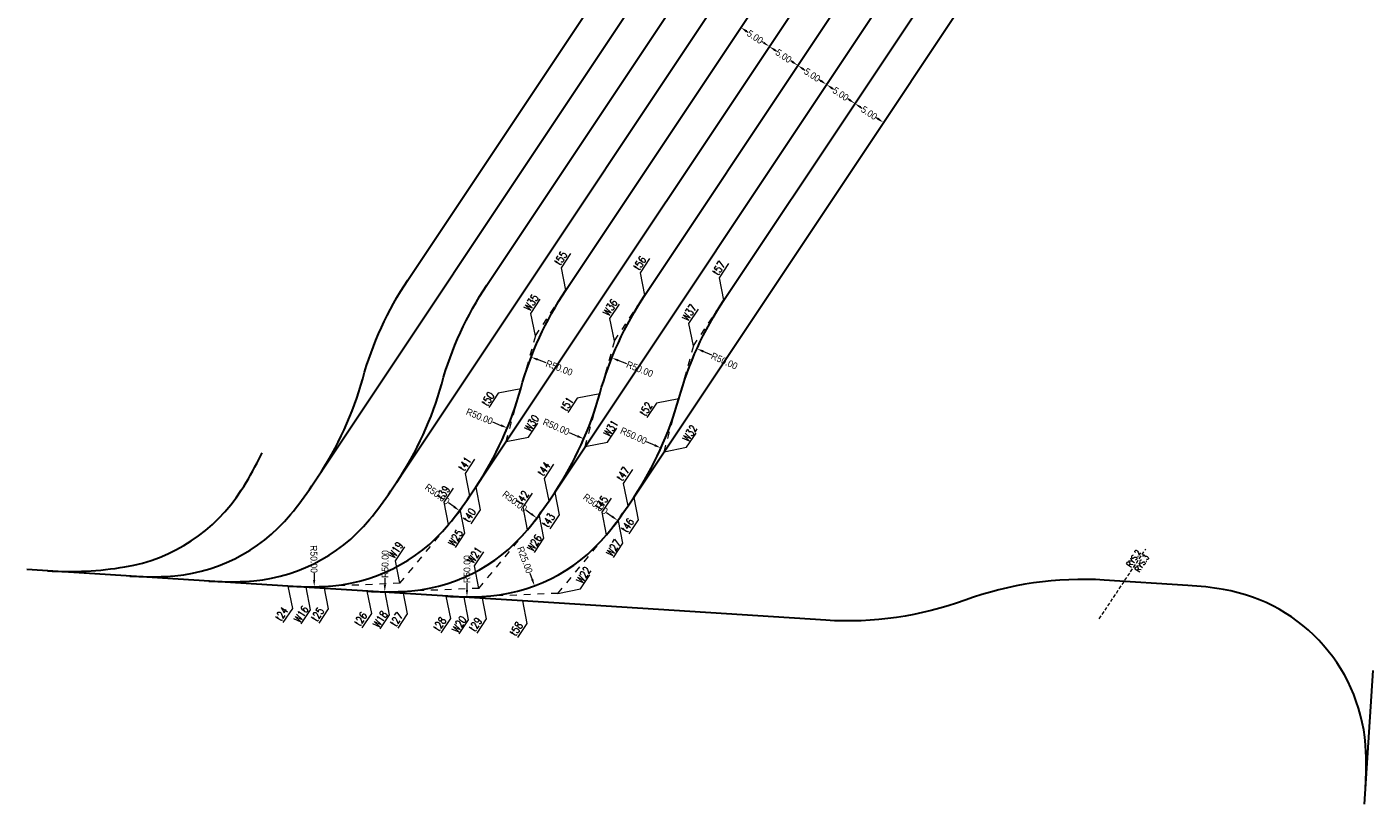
# Model space of a CAD drawing. Header units: metres. Extents: x 6603820 to 6605007, y 5739589 to 5740029.
# Tile 2 of 4: x 6603984 to 6604181, y 5739806 to 5739919. Entities that reach past the tile are written whole.
import ezdxf

# ---------------------------------------------------------------- set-up
doc = ezdxf.new("R2010")
doc.units = ezdxf.units.M
doc.header["$PDMODE"] = 33
doc.header["$PDSIZE"] = 0.2
for name, pattern in [('4002', [2, 1, -1]), ('DASHDOT', [25.4, 12.7, -6.35, 0, -6.35]), ('DASHED', [0.75, 0.5, -0.25])]:
    doc.linetypes.add(name, pattern=pattern)
for name, color, linetype, lineweight in [('Opis', 7, 'Continuous', 13), ('OSIE_TORU', 10, 'DASHDOT', 30), ('styczne łuków kołowych', 7, '4002', 9), ('wsp Osi Torów', 5, 'Continuous', 13), ('wsp wierzch', 7, 'Continuous', 20), ('wymiary', 7, 'Continuous', 18)]:
    doc.layers.add(name, color=color, linetype=linetype, lineweight=lineweight)
doc.styles.add('tabelka', font='simplex.shx')
doc.styles.add('WSP', font='txt.shx', dxfattribs={"width": 0.8})
doc.styles.add('wym500', font='arial.ttf', dxfattribs={"width": 0.9, "height": 1})
doc.dimstyles.new('500', dxfattribs={"dimtxt": 0.9, "dimasz": 1, "dimexe": 0.18, "dimexo": 0, "dimgap": 0.09, "dimtad": 0, "dimzin": 0, "dimdsep": 46, "dimtxsty": 'wym500', "dimcen": 0.25, "dimclrd": 256, "dimclre": 256, "dimclrt": 256, "dimaunit": 2, "dimadec": 7, "dimazin": 0, "dimtfac": 1, "dimtofl": 0, "dimtmove": 0, "dimatfit": 3, "dimfxl": 0.18, "dimtolj": 1, "dimtzin": 0, "dimlwd": -1, "dimlwe": -1, "dimarcsym": 0})

# ---------------------------------------------------------------- blocks, each defined once
blk = doc.blocks.new('*D3')
at = {"layer": 'Defpoints', "color": 0, "linetype": 'ByBlock', "transparency": 16777216}
for p in [(6604105.32, 5739908.58), (6604109.24, 5739905.44), (6604109.48, 5739905.81)]:
    blk.add_point(p, dxfattribs=at)
at = {"layer": 'wymiary', "linetype": 'ByBlock', "transparency": 16777216}
for p, q in [((6604105.32, 5739908.58), (6604104.98, 5739908.06)), ((6604105.91, 5739907.66), (6604106.11, 5739907.53)), ((6604108.41, 5739906), (6604108.2, 5739906.13)), ((6604109.48, 5739905.81), (6604109.14, 5739905.29))]:
    blk.add_line(p, q, dxfattribs=at)
for points in [[(6604106, 5739907.8), (6604105.82, 5739907.52), (6604105.08, 5739908.21)], [(6604108.5, 5739906.14), (6604108.31, 5739905.86), (6604109.24, 5739905.44)]]:
    blk.add_solid(points, dxfattribs=at)
at = {"layer": 'wymiary', "linetype": 'ByBlock', "transparency": 16777216, "insert": (6604107.16, 5739906.83), "char_height": 1, "attachment_point": 5, "rotation": 326.3277, "style": 'wym500'}
blk.add_mtext('\\A1;5.00', dxfattribs=at)
blk = doc.blocks.new('*D4')
at = {"layer": 'Defpoints', "color": 0, "linetype": 'ByBlock', "transparency": 16777216}
for p in [(6604100.92, 5739910.99), (6604105.08, 5739908.21), (6604105.08, 5739908.21)]:
    blk.add_point(p, dxfattribs=at)
at = {"layer": 'wymiary', "linetype": 'ByBlock', "transparency": 16777216}
for p, q in [((6604100.92, 5739910.99), (6604100.82, 5739910.84)), ((6604101.75, 5739910.43), (6604101.95, 5739910.3)), ((6604104.25, 5739908.77), (6604104.04, 5739908.9)), ((6604105.08, 5739908.21), (6604104.98, 5739908.06))]:
    blk.add_line(p, q, dxfattribs=at)
for points in [[(6604101.84, 5739910.57), (6604101.66, 5739910.29), (6604100.92, 5739910.99)], [(6604104.34, 5739908.91), (6604104.15, 5739908.63), (6604105.08, 5739908.21)]]:
    blk.add_solid(points, dxfattribs=at)
at = {"layer": 'wymiary', "linetype": 'ByBlock', "transparency": 16777216, "insert": (6604103, 5739909.6), "char_height": 1, "attachment_point": 5, "rotation": 326.3277, "style": 'wym500'}
blk.add_mtext('\\A1;5.00', dxfattribs=at)
blk = doc.blocks.new('*D5')
at = {"layer": 'Defpoints', "color": 0, "linetype": 'ByBlock', "transparency": 16777216}
for p in [(6604096.76, 5739913.76), (6604096.76, 5739913.76), (6604100.92, 5739910.99)]:
    blk.add_point(p, dxfattribs=at)
at = {"layer": 'wymiary', "linetype": 'ByBlock', "transparency": 16777216}
for p, q in [((6604096.76, 5739913.76), (6604096.85, 5739913.91)), ((6604097.59, 5739913.2), (6604097.79, 5739913.07)), ((6604100.08, 5739911.54), (6604099.88, 5739911.68)), ((6604100.92, 5739910.99), (6604101.02, 5739911.14))]:
    blk.add_line(p, q, dxfattribs=at)
for points in [[(6604097.68, 5739913.34), (6604097.49, 5739913.07), (6604096.76, 5739913.76)], [(6604100.18, 5739911.68), (6604099.99, 5739911.4), (6604100.92, 5739910.99)]]:
    blk.add_solid(points, dxfattribs=at)
at = {"layer": 'wymiary', "linetype": 'ByBlock', "transparency": 16777216, "insert": (6604098.84, 5739912.37), "char_height": 1, "attachment_point": 5, "rotation": 326.3277, "style": 'wym500'}
blk.add_mtext('\\A1;5.00', dxfattribs=at)
blk = doc.blocks.new('*D6')
at = {"layer": 'Defpoints', "color": 0, "linetype": 'ByBlock', "transparency": 16777216}
for p in [(6604092.59, 5739916.53), (6604092.59, 5739916.53), (6604096.76, 5739913.76)]:
    blk.add_point(p, dxfattribs=at)
at = {"layer": 'wymiary', "linetype": 'ByBlock', "transparency": 16777216}
for p, q in [((6604092.59, 5739916.53), (6604092.69, 5739916.68)), ((6604093.43, 5739915.98), (6604093.63, 5739915.84)), ((6604095.92, 5739914.31), (6604095.72, 5739914.45)), ((6604096.76, 5739913.76), (6604096.85, 5739913.91))]:
    blk.add_line(p, q, dxfattribs=at)
for points in [[(6604093.52, 5739916.12), (6604093.33, 5739915.84), (6604092.59, 5739916.53)], [(6604096.02, 5739914.45), (6604095.83, 5739914.17), (6604096.76, 5739913.76)]]:
    blk.add_solid(points, dxfattribs=at)
at = {"layer": 'wymiary', "linetype": 'ByBlock', "transparency": 16777216, "insert": (6604094.67, 5739915.14), "char_height": 1, "attachment_point": 5, "rotation": 326.3277, "style": 'wym500'}
blk.add_mtext('\\A1;5.00', dxfattribs=at)
blk = doc.blocks.new('*D7')
at = {"layer": 'Defpoints', "color": 0, "linetype": 'ByBlock', "transparency": 16777216}
for p in [(6604088.43, 5739919.3), (6604088.43, 5739919.3), (6604092.59, 5739916.53)]:
    blk.add_point(p, dxfattribs=at)
at = {"layer": 'wymiary', "linetype": 'ByBlock', "transparency": 16777216}
for p, q in [((6604088.43, 5739919.3), (6604088.33, 5739919.15)), ((6604089.27, 5739918.75), (6604089.47, 5739918.61)), ((6604091.76, 5739917.09), (6604091.56, 5739917.22)), ((6604092.59, 5739916.53), (6604092.49, 5739916.38))]:
    blk.add_line(p, q, dxfattribs=at)
for points in [[(6604089.36, 5739918.89), (6604089.17, 5739918.61), (6604088.43, 5739919.3)], [(6604091.85, 5739917.22), (6604091.67, 5739916.95), (6604092.59, 5739916.53)]]:
    blk.add_solid(points, dxfattribs=at)
at = {"layer": 'wymiary', "linetype": 'ByBlock', "transparency": 16777216, "insert": (6604090.51, 5739917.92), "char_height": 1, "attachment_point": 5, "rotation": 326.3277, "style": 'wym500'}
blk.add_mtext('\\A1;5.00', dxfattribs=at)
blk = doc.blocks.new('*D8')
at = {"layer": 'Defpoints', "color": 0, "linetype": 'ByBlock', "transparency": 16777216}
for p in [(6604025.52, 5739887.72), (6604026.2, 5739837.72)]:
    blk.add_point(p, dxfattribs=at)
at = {"layer": 'wymiary', "linetype": 'ByBlock', "transparency": 16777216}
blk.add_line((6604026.17, 5739839.72), (6604026.18, 5739838.72), dxfattribs=at)
blk.add_solid([(6604026.35, 5739838.73), (6604026.02, 5739838.72), (6604026.2, 5739837.72)], dxfattribs=at)
at = {"layer": 'wymiary', "linetype": 'ByBlock', "transparency": 16777216, "insert": (6604026.14, 5739841.76), "char_height": 1, "attachment_point": 5, "rotation": 270.7729, "style": 'wym500'}
blk.add_mtext('\\A1;R50.00', dxfattribs=at)
blk = doc.blocks.new('*D9')
at = {"layer": 'Defpoints', "color": 0, "linetype": 'ByBlock', "transparency": 16777216}
for p in [(6604037.05, 5739886.99), (6604036.49, 5739836.99)]:
    blk.add_point(p, dxfattribs=at)
at = {"layer": 'wymiary', "linetype": 'ByBlock', "transparency": 16777216}
blk.add_line((6604036.52, 5739838.99), (6604036.51, 5739837.99), dxfattribs=at)
blk.add_solid([(6604036.34, 5739837.99), (6604036.67, 5739837.99), (6604036.49, 5739836.99)], dxfattribs=at)
at = {"layer": 'wymiary', "linetype": 'ByBlock', "transparency": 16777216, "insert": (6604036.54, 5739841.03), "char_height": 1, "attachment_point": 5, "rotation": 89.3635, "style": 'wym500'}
blk.add_mtext('\\A1;R50.00', dxfattribs=at)
blk = doc.blocks.new('*D10')
at = {"layer": 'Defpoints', "color": 0, "linetype": 'ByBlock', "transparency": 16777216}
for p in [(6604048.58, 5739886.25), (6604048.48, 5739836.25)]:
    blk.add_point(p, dxfattribs=at)
at = {"layer": 'wymiary', "linetype": 'ByBlock', "transparency": 16777216}
blk.add_line((6604048.48, 5739838.25), (6604048.48, 5739837.25), dxfattribs=at)
blk.add_solid([(6604048.31, 5739837.25), (6604048.65, 5739837.25), (6604048.48, 5739836.25)], dxfattribs=at)
at = {"layer": 'wymiary', "linetype": 'ByBlock', "transparency": 16777216, "insert": (6604048.49, 5739840.29), "char_height": 1, "attachment_point": 5, "rotation": 89.8867, "style": 'wym500'}
blk.add_mtext('\\A1;R50.00', dxfattribs=at)
blk = doc.blocks.new('*D11')
at = {"layer": 'Defpoints', "color": 0, "linetype": 'ByBlock', "lineweight": 30, "transparency": 16777216}
for p in [(6604049.61, 5739861.27), (6604058.35, 5739837.85)]:
    blk.add_point(p, dxfattribs=at)
at = {"layer": 'wymiary', "linetype": 'ByBlock', "transparency": 16777216}
blk.add_line((6604057.65, 5739839.72), (6604058, 5739838.79), dxfattribs=at)
at = {"layer": 'wymiary', "linetype": 'ByBlock', "lineweight": 30, "transparency": 16777216}
blk.add_solid([(6604058.15, 5739838.85), (6604057.84, 5739838.73), (6604058.35, 5739837.85)], dxfattribs=at)
at = {"layer": 'wymiary', "linetype": 'ByBlock', "transparency": 16777216, "insert": (6604056.93, 5739841.63), "char_height": 1, "attachment_point": 5, "rotation": 290.4558, "style": 'wym500'}
blk.add_mtext('\\A1;R25.00', dxfattribs=at)
blk = doc.blocks.new('*D12')
at = {"layer": 'Defpoints', "color": 0, "linetype": 'ByBlock', "transparency": 16777216}
for p in [(6604030.37, 5739877.23), (6604070.47, 5739847.37)]:
    blk.add_point(p, dxfattribs=at)
at = {"layer": 'wymiary', "linetype": 'ByBlock', "transparency": 16777216}
blk.add_line((6604068.86, 5739848.57), (6604069.67, 5739847.97), dxfattribs=at)
blk.add_solid([(6604069.77, 5739848.1), (6604069.57, 5739847.84), (6604070.47, 5739847.37)], dxfattribs=at)
at = {"layer": 'wymiary', "linetype": 'ByBlock', "transparency": 16777216, "insert": (6604067.23, 5739849.78), "char_height": 1, "attachment_point": 5, "rotation": 323.3277, "style": 'wym500'}
blk.add_mtext('\\A1;R50.00', dxfattribs=at)
blk = doc.blocks.new('*D13')
at = {"layer": 'Defpoints', "color": 0, "linetype": 'ByBlock', "transparency": 16777216}
for p in [(6604018.84, 5739877.97), (6604058.67, 5739847.74)]:
    blk.add_point(p, dxfattribs=at)
at = {"layer": 'wymiary', "linetype": 'ByBlock', "transparency": 16777216}
blk.add_line((6604057.07, 5739848.95), (6604057.87, 5739848.35), dxfattribs=at)
blk.add_solid([(6604057.97, 5739848.48), (6604057.77, 5739848.21), (6604058.67, 5739847.74)], dxfattribs=at)
at = {"layer": 'wymiary', "linetype": 'ByBlock', "transparency": 16777216, "insert": (6604055.45, 5739850.18), "char_height": 1, "attachment_point": 5, "rotation": 322.8057, "style": 'wym500'}
blk.add_mtext('\\A1;R50.00', dxfattribs=at)
blk = doc.blocks.new('*D14')
at = {"layer": 'Defpoints', "color": 0, "linetype": 'ByBlock', "transparency": 16777216}
for p in [(6604007.31, 5739878.7), (6604047.39, 5739848.81)]:
    blk.add_point(p, dxfattribs=at)
at = {"layer": 'wymiary', "linetype": 'ByBlock', "transparency": 16777216}
blk.add_line((6604045.79, 5739850), (6604046.59, 5739849.41), dxfattribs=at)
blk.add_solid([(6604046.69, 5739849.54), (6604046.49, 5739849.27), (6604047.39, 5739848.81)], dxfattribs=at)
at = {"layer": 'wymiary', "linetype": 'ByBlock', "transparency": 16777216, "insert": (6604044.15, 5739851.22), "char_height": 1, "attachment_point": 5, "rotation": 323.2845, "style": 'wym500'}
blk.add_mtext('\\A1;R50.00', dxfattribs=at)
blk = doc.blocks.new('Wsp-pg50(s)')
for p, q in [((0, 0), (315, 315)), ((315, 315), (645, 315))]:
    blk.add_line(p, q)
at = {"style": 'WSP', "width": 0.8}
blk.add_attdef('WSP', (330, 352), '', height=150, dxfattribs=at)
blk = doc.blocks.new('*D180')
at = {"layer": 'Defpoints', "color": 0, "linetype": 'ByBlock', "lineweight": 30, "transparency": 16777216}
for p in [(6604057.85, 5739871.22), (6604104.52, 5739853.26)]:
    blk.add_point(p, dxfattribs=at)
at = {"layer": 'wymiary', "linetype": 'ByBlock', "transparency": 16777216}
blk.add_line((6604060.04, 5739870.37), (6604058.78, 5739870.86), dxfattribs=at)
at = {"layer": 'wymiary', "linetype": 'ByBlock', "lineweight": 30, "transparency": 16777216}
blk.add_solid([(6604058.84, 5739871.01), (6604058.72, 5739870.7), (6604057.85, 5739871.22)], dxfattribs=at)
at = {"layer": 'wymiary', "linetype": 'ByBlock', "transparency": 16777216, "insert": (6604061.94, 5739869.64), "char_height": 1, "attachment_point": 5, "rotation": 338.957, "style": 'wym500'}
blk.add_mtext('\\A1;R50.00', dxfattribs=at)
blk = doc.blocks.new('*D181')
at = {"layer": 'Defpoints', "color": 0, "linetype": 'ByBlock', "lineweight": 30, "transparency": 16777216}
for p in [(6604069.62, 5739871.1), (6604116.04, 5739852.53)]:
    blk.add_point(p, dxfattribs=at)
at = {"layer": 'wymiary', "linetype": 'ByBlock', "transparency": 16777216}
blk.add_line((6604071.8, 5739870.23), (6604070.55, 5739870.73), dxfattribs=at)
at = {"layer": 'wymiary', "linetype": 'ByBlock', "lineweight": 30, "transparency": 16777216}
blk.add_solid([(6604070.61, 5739870.89), (6604070.49, 5739870.58), (6604069.62, 5739871.1)], dxfattribs=at)
at = {"layer": 'wymiary', "linetype": 'ByBlock', "transparency": 16777216, "insert": (6604073.69, 5739869.47), "char_height": 1, "attachment_point": 5, "rotation": 338.1929, "style": 'wym500'}
blk.add_mtext('\\A1;R50.00', dxfattribs=at)
blk = doc.blocks.new('*D182')
at = {"layer": 'Defpoints', "color": 0, "linetype": 'ByBlock', "lineweight": 30, "transparency": 16777216}
for p in [(6604082.04, 5739872.46), (6604127.57, 5739851.8)]:
    blk.add_point(p, dxfattribs=at)
at = {"layer": 'wymiary', "linetype": 'ByBlock', "transparency": 16777216}
blk.add_line((6604084.18, 5739871.49), (6604082.95, 5739872.04), dxfattribs=at)
at = {"layer": 'wymiary', "linetype": 'ByBlock', "lineweight": 30, "transparency": 16777216}
blk.add_solid([(6604083.02, 5739872.2), (6604082.88, 5739871.89), (6604082.04, 5739872.46)], dxfattribs=at)
at = {"layer": 'wymiary', "linetype": 'ByBlock', "transparency": 16777216, "insert": (6604086.03, 5739870.64), "char_height": 1, "attachment_point": 5, "rotation": 335.5927, "style": 'wym500'}
blk.add_mtext('\\A1;R50.00', dxfattribs=at)
blk = doc.blocks.new('*D183')
at = {"layer": 'Defpoints', "color": 0, "linetype": 'ByBlock', "lineweight": 30, "transparency": 16777216}
for p in [(6604008.14, 5739879.95), (6604054.36, 5739860.88)]:
    blk.add_point(p, dxfattribs=at)
at = {"layer": 'wymiary', "linetype": 'ByBlock', "transparency": 16777216}
blk.add_line((6604052.19, 5739861.78), (6604053.44, 5739861.26), dxfattribs=at)
at = {"layer": 'wymiary', "linetype": 'ByBlock', "lineweight": 30, "transparency": 16777216}
blk.add_solid([(6604053.5, 5739861.42), (6604053.38, 5739861.11), (6604054.36, 5739860.88)], dxfattribs=at)
at = {"layer": 'wymiary', "linetype": 'ByBlock', "transparency": 16777216, "insert": (6604050.31, 5739862.56), "char_height": 1, "attachment_point": 5, "rotation": 337.5863, "style": 'wym500'}
blk.add_mtext('\\A1;R50.00', dxfattribs=at)
blk = doc.blocks.new('*D184')
at = {"layer": 'Defpoints', "color": 0, "linetype": 'ByBlock', "lineweight": 30, "transparency": 16777216}
for p in [(6604019.67, 5739879.22), (6604065.53, 5739859.29)]:
    blk.add_point(p, dxfattribs=at)
at = {"layer": 'wymiary', "linetype": 'ByBlock', "transparency": 16777216}
blk.add_line((6604063.37, 5739860.23), (6604064.61, 5739859.69), dxfattribs=at)
at = {"layer": 'wymiary', "linetype": 'ByBlock', "lineweight": 30, "transparency": 16777216}
blk.add_solid([(6604064.68, 5739859.84), (6604064.54, 5739859.54), (6604065.53, 5739859.29)], dxfattribs=at)
at = {"layer": 'wymiary', "linetype": 'ByBlock', "transparency": 16777216, "insert": (6604061.5, 5739861.04), "char_height": 1, "attachment_point": 5, "rotation": 336.5148, "style": 'wym500'}
blk.add_mtext('\\A1;R50.00', dxfattribs=at)
blk = doc.blocks.new('*D185')
at = {"layer": 'Defpoints', "color": 0, "linetype": 'ByBlock', "lineweight": 30, "transparency": 16777216}
for p in [(6604031.2, 5739878.48), (6604076.79, 5739857.95)]:
    blk.add_point(p, dxfattribs=at)
at = {"layer": 'wymiary', "linetype": 'ByBlock', "transparency": 16777216}
blk.add_line((6604074.64, 5739858.91), (6604075.87, 5739858.36), dxfattribs=at)
at = {"layer": 'wymiary', "linetype": 'ByBlock', "lineweight": 30, "transparency": 16777216}
blk.add_solid([(6604075.94, 5739858.51), (6604075.81, 5739858.21), (6604076.79, 5739857.95)], dxfattribs=at)
at = {"layer": 'wymiary', "linetype": 'ByBlock', "transparency": 16777216, "insert": (6604072.79, 5739859.75), "char_height": 1, "attachment_point": 5, "rotation": 335.751, "style": 'wym500'}
blk.add_mtext('\\A1;R50.00', dxfattribs=at)

msp = doc.modelspace()

# ---------------------------------------------------------------- linework, layer by layer
at = {"layer": 'Opis', "color": 251, "linetype": 'DASHED', "lineweight": 13}
msp.add_line((6604140.733, 5739833.052), (6604147.5, 5739843.209), dxfattribs=at)
at = {"layer": 'OSIE_TORU', "linetype": 'ByBlock', "ltscale": 0.1, "flags": 128}
for points in [[(6604045.406, 5739836.354, 0.0261859), (6604050.64, 5739836.296, 0.2123931), (6604068.851, 5739845.315, 0.0261859), (6604071.977, 5739849.512), (6604127.07, 5739932.208, 0.0261859), (6604129.74, 5739936.709, 0.1531555), (6604132.405, 5739951.435, 0.0261859), (6604131.482, 5739956.586), (6604123.579, 5739990.391, -0.0261859), (6604122.656, 5739995.542, -0.1541046), (6604125.364, 5740010.35, -0.0252581), (6604127.948, 5740014.687)], [(6604049.753, 5739852.226, 0.0795573), (6604056.328, 5739866.605, -0.0795573), (6604062.904, 5739880.984), (6604119.275, 5739965.597, 0.0261859), (6604121.944, 5739970.098, 0.1541046), (6604124.597, 5739984.916, 0.0252581), (6604123.698, 5739989.883)], [(6604061.281, 5739851.493, 0.0795573), (6604067.856, 5739865.872, -0.0795573), (6604074.432, 5739880.252), (6604122.396, 5739952.246, 0.0261859), (6604125.066, 5739956.747, 0.1541046), (6604127.719, 5739971.564, 0.0252581), (6604126.819, 5739976.532)], [(6604022.35, 5739837.819, 0.0261859), (6604027.584, 5739837.761, 0.2123931), (6604045.795, 5739846.78, 0.0261859), (6604048.921, 5739850.978), (6604106.123, 5739936.839, 0.0795573), (6604112.699, 5739951.218, -0.0795573), (6604119.275, 5739965.597)], [(6604072.809, 5739850.761, 0.0795573), (6604079.384, 5739865.14, -0.0795573), (6604085.96, 5739879.519), (6604125.517, 5739938.894, 0.0261859), (6604128.187, 5739943.396, 0.1541046), (6604130.84, 5739958.213, 0.0252581), (6604129.94, 5739963.181)], [(6604033.878, 5739837.087, 0.0261859), (6604039.112, 5739837.028, 0.2123931), (6604057.323, 5739846.047, 0.0261859), (6604060.449, 5739850.245), (6604109.244, 5739923.487, 0.0795573), (6604115.82, 5739937.866, -0.0795573), (6604122.396, 5739952.246)]]:
    msp.add_lwpolyline(points, format="xyb", dxfattribs=at)
at = {"layer": 'OSIE_TORU', "color": 252, "linetype": 'ByBlock', "ltscale": 0.1, "flags": 128}
for points in [[(6604010.822, 5739838.552, 0.0261859), (6604016.056, 5739838.494, 0.2123931), (6604034.267, 5739847.513, 0.0261859), (6604037.393, 5739851.71), (6604100.076, 5739945.798, 0.0795573), (6604106.652, 5739960.177), (6604115.198, 5739991.042, -0.0795573), (6604121.774, 5740005.421)], [(6604026.697, 5739853.691, 0.0795573), (6604033.273, 5739868.07, -0.0795573), (6604039.848, 5739882.45), (6604121.774, 5740005.421)], [(6603999.295, 5739839.284, 0.0261859), (6604004.528, 5739839.226, 0.2123931), (6604022.74, 5739848.245, 0.0261859), (6604025.865, 5739852.443), (6604108.623, 5739976.662, 0.0795573), (6604115.198, 5739991.042)], [(6604038.225, 5739852.959, 0.0795573), (6604044.801, 5739867.338, -0.0795573), (6604051.376, 5739881.717), (6604104.35, 5739961.23, 0.0795573), (6604110.925, 5739975.61)], [(6603987.265, 5739840.049, 0.0567841), (6603998.572, 5739840.615, 0.2126434), (6604015.561, 5739851.806, 0.0261859), (6604018.148, 5739856.356), (6604018.596, 5739857.249)], [(6604179.567, 5739808.521, 0.0252581), (6604179.64, 5739813.568, 0.3555722), (6604158.841, 5739837.314, 0.0261859), (6604153.643, 5739837.919), (6604141.459, 5739838.693, 0.1037351), (6604121.143, 5739835.762, -0.1037351), (6604100.827, 5739832.832), (6604056.575, 5739835.644)]]:
    msp.add_lwpolyline(points, format="xyb", dxfattribs=at)
for points in [[(6604022.35, 5739837.819), (6603984.282, 5739840.239)], [(6604179.405, 5739806.02), (6604180.673, 5739825.523)]]:
    msp.add_lwpolyline(points, dxfattribs=at)
at = {"layer": 'OSIE_TORU', "linetype": 'ByBlock', "ltscale": 0.1, "flags": 128}
msp.add_lwpolyline([(6604056.575, 5739835.644), (6604022.35, 5739837.819)], dxfattribs=at)
at = {"layer": 'styczne łuków kołowych'}
for p, q in [((6604058.465, 5739874.321), (6604062.904, 5739880.984)), ((6604069.993, 5739873.589), (6604074.432, 5739880.252)), ((6604081.521, 5739872.856), (6604085.96, 5739879.519)), ((6604058.465, 5739874.321), (6604056.328, 5739866.605)), ((6604069.993, 5739873.589), (6604067.856, 5739865.872)), ((6604081.521, 5739872.856), (6604079.384, 5739865.14)), ((6604054.192, 5739858.889), (6604056.328, 5739866.605)), ((6604065.72, 5739858.156), (6604067.856, 5739865.872)), ((6604077.248, 5739857.424), (6604079.384, 5739865.14)), ((6604049.753, 5739852.226), (6604054.192, 5739858.889)), ((6604065.72, 5739858.156), (6604061.281, 5739851.493)), ((6604077.248, 5739857.424), (6604072.809, 5739850.761)), ((6604047.468, 5739848.797), (6604048.921, 5739850.978)), ((6604058.996, 5739848.064), (6604060.449, 5739850.245)), ((6604047.468, 5739848.797), (6604045.795, 5739846.78)), ((6604070.524, 5739847.332), (6604071.977, 5739849.512)), ((6604038.696, 5739838.22), (6604045.795, 5739846.78)), ((6604058.996, 5739848.064), (6604057.323, 5739846.047)), ((6604070.524, 5739847.332), (6604068.851, 5739845.315)), ((6604050.223, 5739837.487), (6604057.323, 5739846.047)), ((6604061.751, 5739836.754), (6604068.851, 5739845.315)), ((6604024.966, 5739837.653), (6604022.35, 5739837.819)), ((6604024.966, 5739837.653), (6604027.584, 5739837.761)), ((6604038.696, 5739838.22), (6604027.584, 5739837.761)), ((6604036.493, 5739836.92), (6604033.878, 5739837.087)), ((6604036.493, 5739836.92), (6604039.112, 5739837.028)), ((6604050.223, 5739837.487), (6604039.112, 5739837.028)), ((6604061.751, 5739836.754), (6604050.64, 5739836.296)), ((6604048.021, 5739836.188), (6604045.406, 5739836.354)), ((6604048.021, 5739836.188), (6604050.64, 5739836.296))]:
    msp.add_line(p, q, dxfattribs=at)

# ---------------------------------------------------------------- block references
at = {"layer": 'wsp Osi Torów', "color": 1, "xscale": 0.00750000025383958, "yscale": 0.00750000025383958, "zscale": 0.00750000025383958, "rotation": 56.32769498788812}
for p, values in [((6604062.904, 5739880.984), {'WSP': 't55'}), ((6604074.432, 5739880.252), {'WSP': 't56'}), ((6604085.96, 5739879.519), {'WSP': 't57'}), ((6604048.921, 5739850.978), {'WSP': 't41'}), ((6604060.449, 5739850.245), {'WSP': 't44'}), ((6604071.977, 5739849.512), {'WSP': 't47'}), ((6604045.795, 5739846.78), {'WSP': 't39'}), ((6604057.323, 5739846.047), {'WSP': 't42'}), ((6604068.851, 5739845.315), {'WSP': 't45'})]:
    msp.add_blockref('Wsp-pg50(s)', p, dxfattribs=at).add_auto_attribs(values)
at = {"layer": 'wsp Osi Torów', "color": 1}
ref = msp.add_blockref('Wsp-pg50(s)', (6604056.328, 5739866.605), dxfattribs=dict(at, xscale=-0.00750000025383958, yscale=0.007500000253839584, zscale=0.007500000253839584, rotation=56.32769498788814))
ref.add_attrib('WSP', 't50', (6604051.458, 5739863.973), dxfattribs={"layer": '0', "height": 1.125, "rotation": 56.32769, "style": 'WSP', "width": 0.8})
ref = msp.add_blockref('Wsp-pg50(s)', (6604067.856, 5739865.872), dxfattribs=dict(at, xscale=-0.00750000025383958, yscale=0.007500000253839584, zscale=0.007500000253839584, rotation=56.32769498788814))
ref.add_attrib('WSP', 't51', (6604062.986, 5739863.24), dxfattribs={"layer": '0', "height": 1.125, "rotation": 56.32769, "style": 'WSP', "width": 0.8})
ref = msp.add_blockref('Wsp-pg50(s)', (6604079.384, 5739865.14), dxfattribs=dict(at, xscale=-0.00750000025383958, yscale=0.007500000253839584, zscale=0.007500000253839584, rotation=56.32769498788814))
ref.add_attrib('WSP', 't52', (6604074.514, 5739862.508), dxfattribs={"layer": '0', "height": 1.125, "rotation": 56.32769, "style": 'WSP', "width": 0.8})
ref = msp.add_blockref('Wsp-pg50(s)', (6604049.753, 5739852.226), dxfattribs=dict(at, xscale=0.007500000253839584, yscale=0.007500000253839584, zscale=0.007500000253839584, rotation=236.327694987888))
ref.add_attrib('WSP', 't40', (6604048.758, 5739847.012), dxfattribs={"layer": '0', "height": 1.125, "rotation": 56.3277, "style": 'WSP', "width": 0.8})
ref = msp.add_blockref('Wsp-pg50(s)', (6604061.281, 5739851.493), dxfattribs=dict(at, xscale=0.007500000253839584, yscale=0.007500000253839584, zscale=0.007500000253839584, rotation=236.327694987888))
ref.add_attrib('WSP', 't43', (6604060.286, 5739846.279), dxfattribs={"layer": '0', "height": 1.125, "rotation": 56.3277, "style": 'WSP', "width": 0.8})
ref = msp.add_blockref('Wsp-pg50(s)', (6604072.809, 5739850.761), dxfattribs=dict(at, xscale=0.007500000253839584, yscale=0.007500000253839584, zscale=0.007500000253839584, rotation=236.327694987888))
ref.add_attrib('WSP', 't46', (6604071.814, 5739845.547), dxfattribs={"layer": '0', "height": 1.125, "rotation": 56.3277, "style": 'WSP', "width": 0.8})
ref = msp.add_blockref('Wsp-pg50(s)', (6604022.35, 5739837.819), dxfattribs=dict(at, xscale=0.007500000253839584, yscale=0.007500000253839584, zscale=0.007500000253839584, rotation=236.327694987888))
ref.add_attrib('WSP', 't24', (6604021.356, 5739832.605), dxfattribs={"layer": '0', "height": 1.125, "rotation": 56.3277, "style": 'WSP', "width": 0.8})
ref = msp.add_blockref('Wsp-pg50(s)', (6604027.584, 5739837.761), dxfattribs=dict(at, xscale=0.007500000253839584, yscale=0.007500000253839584, zscale=0.007500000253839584, rotation=236.327694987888))
ref.add_attrib('WSP', 't25', (6604026.589, 5739832.547), dxfattribs={"layer": '0', "height": 1.125, "rotation": 56.3277, "style": 'WSP', "width": 0.8})
ref = msp.add_blockref('Wsp-pg50(s)', (6604033.878, 5739837.087), dxfattribs=dict(at, xscale=0.007500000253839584, yscale=0.007500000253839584, zscale=0.007500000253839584, rotation=236.327694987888))
ref.add_attrib('WSP', 't26', (6604032.884, 5739831.872), dxfattribs={"layer": '0', "height": 1.125, "rotation": 56.3277, "style": 'WSP', "width": 0.8})
ref = msp.add_blockref('Wsp-pg50(s)', (6604039.112, 5739837.028), dxfattribs=dict(at, xscale=0.007500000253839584, yscale=0.007500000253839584, zscale=0.007500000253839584, rotation=236.327694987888))
ref.add_attrib('WSP', 't27', (6604038.117, 5739831.814), dxfattribs={"layer": '0', "height": 1.125, "rotation": 56.3277, "style": 'WSP', "width": 0.8})
ref = msp.add_blockref('Wsp-pg50(s)', (6604045.406, 5739836.354), dxfattribs=dict(at, xscale=0.007500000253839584, yscale=0.007500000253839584, zscale=0.007500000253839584, rotation=236.327694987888))
ref.add_attrib('WSP', 't28', (6604044.412, 5739831.14), dxfattribs={"layer": '0', "height": 1.125, "rotation": 56.3277, "style": 'WSP', "width": 0.8})
ref = msp.add_blockref('Wsp-pg50(s)', (6604050.64, 5739836.296), dxfattribs=dict(at, xscale=0.007500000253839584, yscale=0.007500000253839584, zscale=0.007500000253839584, rotation=236.327694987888))
ref.add_attrib('WSP', 't29', (6604049.645, 5739831.082), dxfattribs={"layer": '0', "height": 1.125, "rotation": 56.3277, "style": 'WSP', "width": 0.8})
ref = msp.add_blockref('Wsp-pg50(s)', (6604056.575, 5739835.644), dxfattribs=dict(at, xscale=0.007500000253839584, yscale=0.007500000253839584, zscale=0.007500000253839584, rotation=236.327694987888))
ref.add_attrib('WSP', 't58', (6604055.58, 5739830.43), dxfattribs={"layer": '0', "height": 1.125, "rotation": 56.3277, "style": 'WSP', "width": 0.8})
at = {"layer": 'wsp wierzch', "rotation": 56.32769499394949}
for p, xscale, yscale, zscale, values in [((6604058.465, 5739874.321), 0.007500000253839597, 0.007500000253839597, 0.007500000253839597, {'WSP': 'W35'}), ((6604069.993, 5739873.589), 0.007500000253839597, 0.007500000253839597, 0.007500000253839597, {'WSP': 'W36'}), ((6604081.521, 5739872.856), 0.007500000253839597, 0.007500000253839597, 0.007500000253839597, {'WSP': 'W37'}), ((6604038.696, 5739838.22), 0.007500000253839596, 0.007500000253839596, 0.007500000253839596, {'WSP': 'W19'}), ((6604050.223, 5739837.487), 0.007500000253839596, 0.007500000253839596, 0.007500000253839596, {'WSP': 'W21'})]:
    msp.add_blockref('Wsp-pg50(s)', p, dxfattribs=dict(at, xscale=xscale, yscale=yscale, zscale=zscale)).add_auto_attribs(values)
at = {"layer": 'wsp wierzch'}
ref = msp.add_blockref('Wsp-pg50(s)', (6604054.192, 5739858.889), dxfattribs=dict(at, xscale=-0.007500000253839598, yscale=0.007500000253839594, zscale=0.007500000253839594, rotation=236.3276949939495))
ref.add_attrib('WSP', 'W30', (6604057.714, 5739860.241), dxfattribs={"layer": '0', "height": 1.125, "rotation": 56.32769, "style": 'WSP', "width": 0.8})
ref = msp.add_blockref('Wsp-pg50(s)', (6604065.72, 5739858.156), dxfattribs=dict(at, xscale=-0.007500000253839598, yscale=0.007500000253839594, zscale=0.007500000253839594, rotation=236.3276949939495))
ref.add_attrib('WSP', 'W31', (6604069.242, 5739859.509), dxfattribs={"layer": '0', "height": 1.125, "rotation": 56.32769, "style": 'WSP', "width": 0.8})
ref = msp.add_blockref('Wsp-pg50(s)', (6604077.248, 5739857.424), dxfattribs=dict(at, xscale=-0.007500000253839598, yscale=0.007500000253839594, zscale=0.007500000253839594, rotation=236.3276949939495))
ref.add_attrib('WSP', 'W32', (6604080.77, 5739858.776), dxfattribs={"layer": '0', "height": 1.125, "rotation": 56.32769, "style": 'WSP', "width": 0.8})
ref = msp.add_blockref('Wsp-pg50(s)', (6604047.468, 5739848.797), dxfattribs=dict(at, xscale=0.007500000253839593, yscale=0.007500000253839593, zscale=0.007500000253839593, rotation=236.3276949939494))
ref.add_attrib('WSP', 'W25', (6604046.579, 5739843.527), dxfattribs={"layer": '0', "height": 1.125, "rotation": 56.3277, "style": 'WSP', "width": 0.8})
ref = msp.add_blockref('Wsp-pg50(s)', (6604058.996, 5739848.064), dxfattribs=dict(at, xscale=0.007500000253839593, yscale=0.007500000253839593, zscale=0.007500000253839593, rotation=236.3276949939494))
ref.add_attrib('WSP', 'W26', (6604058.107, 5739842.795), dxfattribs={"layer": '0', "height": 1.125, "rotation": 56.3277, "style": 'WSP', "width": 0.8})
ref = msp.add_blockref('Wsp-pg50(s)', (6604070.524, 5739847.332), dxfattribs=dict(at, xscale=0.007500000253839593, yscale=0.007500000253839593, zscale=0.007500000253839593, rotation=236.3276949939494))
ref.add_attrib('WSP', 'W27', (6604069.635, 5739842.062), dxfattribs={"layer": '0', "height": 1.125, "rotation": 56.3277, "style": 'WSP', "width": 0.8})
ref = msp.add_blockref('Wsp-pg50(s)', (6604061.751, 5739836.754), dxfattribs=dict(at, xscale=-0.007500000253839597, yscale=0.007500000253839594, zscale=0.007500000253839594, rotation=236.3276949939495))
ref.add_attrib('WSP', 'W22', (6604065.274, 5739838.107), dxfattribs={"layer": '0', "height": 1.125, "rotation": 56.32769, "style": 'WSP', "width": 0.8})
ref = msp.add_blockref('Wsp-pg50(s)', (6604024.966, 5739837.653), dxfattribs=dict(at, xscale=0.007500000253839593, yscale=0.007500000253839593, zscale=0.007500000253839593, rotation=236.3276949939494))
ref.add_attrib('WSP', 'W16', (6604024.076, 5739832.384), dxfattribs={"layer": '0', "height": 1.125, "rotation": 56.3277, "style": 'WSP', "width": 0.8})
ref = msp.add_blockref('Wsp-pg50(s)', (6604036.493, 5739836.92), dxfattribs=dict(at, xscale=0.007500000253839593, yscale=0.007500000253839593, zscale=0.007500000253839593, rotation=236.3276949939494))
ref.add_attrib('WSP', 'W18', (6604035.604, 5739831.651), dxfattribs={"layer": '0', "height": 1.125, "rotation": 56.3277, "style": 'WSP', "width": 0.8})
ref = msp.add_blockref('Wsp-pg50(s)', (6604048.021, 5739836.188), dxfattribs=dict(at, xscale=0.007500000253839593, yscale=0.007500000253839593, zscale=0.007500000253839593, rotation=236.3276949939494))
ref.add_attrib('WSP', 'W20', (6604047.132, 5739830.918), dxfattribs={"layer": '0', "height": 1.125, "rotation": 56.3277, "style": 'WSP', "width": 0.8})

# ---------------------------------------------------------------- texts
at = {"layer": 'wsp wierzch', "lineweight": 18, "ltscale": 5, "style": 'tabelka', "width": 0.75}
for s, p in [('RYS.2', (6604145.358, 5739840.486)), ('RYS.3', (6604146.556, 5739839.778))]:
    msp.add_text(s, height=0.85, rotation=56.7, dxfattribs=at).set_placement(p)

# ---------------------------------------------------------------- dimensions: what is measured, and where the dimension line sits
at = {"layer": 'wymiary', "linetype": 'ByBlock'}
for p1, p2, distance, picture, middle in [((6604092.594, 5739916.531), (6604088.433, 5739919.303), 0, '*D7', (6604090.513, 5739917.917)), ((6604096.755, 5739913.759), (6604092.594, 5739916.531), 0, '*D6', (6604094.675, 5739915.145)), ((6604100.916, 5739910.987), (6604096.755, 5739913.759), 0, '*D5', (6604098.836, 5739912.373)), ((6604100.916, 5739910.987), (6604105.077, 5739908.214), 0, '*D4', (6604102.997, 5739909.6)), ((6604105.323, 5739908.582), (6604109.484, 5739905.81), -0.442, '*D3', (6604107.158, 5739906.828))]:
    dim = msp.add_aligned_dim(p1=p1, p2=p2, distance=distance, dimstyle='500', dxfattribs=at)
    dim.commit()
    dim.dimension.update_dxf_attribs({"geometry": picture, "text_midpoint": middle})
for center, mpoint, picture, middle in [((6604025.522, 5739887.719), (6604026.196, 5739837.723), '*D8', (6604026.142, 5739841.76)), ((6604037.05, 5739886.986), (6604036.494, 5739836.989), '*D9', (6604036.539, 5739841.026)), ((6604048.578, 5739886.253), (6604048.479, 5739836.253), '*D10', (6604048.487, 5739840.291)), ((6604008.142, 5739879.948), (6604054.364, 5739860.883), '*D183', (6604050.309, 5739862.556)), ((6604007.31, 5739878.7), (6604047.391, 5739848.808), '*D14', (6604044.154, 5739851.221)), ((6604018.838, 5739877.967), (6604058.667, 5739847.741), '*D13', (6604055.451, 5739850.182)), ((6604019.67, 5739879.215), (6604065.528, 5739859.29), '*D184', (6604061.504, 5739861.038)), ((6604031.197, 5739878.483), (6604076.786, 5739857.948), '*D185', (6604072.786, 5739859.749)), ((6604030.366, 5739877.234), (6604070.469, 5739847.373), '*D12', (6604067.231, 5739849.784)), ((6604127.571, 5739851.797), (6604082.039, 5739872.458), '*D182', (6604086.035, 5739870.645)), ((6604104.515, 5739853.262), (6604057.85, 5739871.216), '*D180', (6604061.944, 5739869.64)), ((6604116.043, 5739852.529), (6604069.621, 5739871.104), '*D181', (6604073.694, 5739869.474)), ((6604049.609, 5739861.275), (6604058.346, 5739837.851), '*D11', (6604056.935, 5739841.634))]:
    dim = msp.add_radius_dim(center=center, mpoint=mpoint, dimstyle='500', dxfattribs=at)
    dim.commit()
    dim.dimension.update_dxf_attribs({"geometry": picture, "text_midpoint": middle, "dimtype": 164})

doc.saveas('drawing.dxf')
